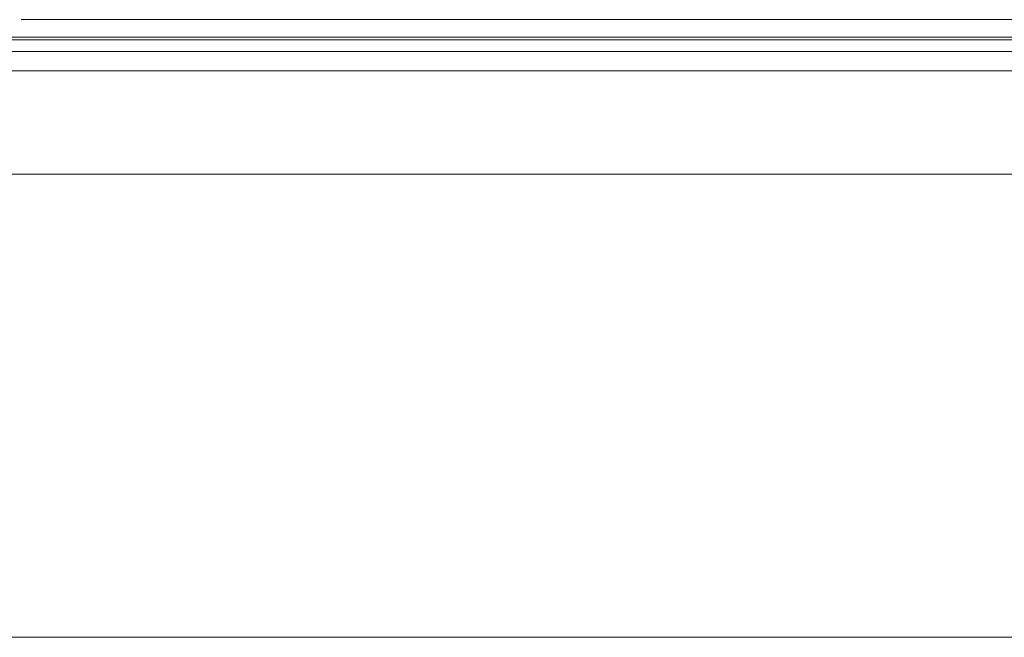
# Model space of a CAD drawing. Header units: millimetres. Extents: x 83969 to 163860, y -22594 to 4849.
# Tile 39 of 108: x 163514.04 to 163520.38, y -21401.25 to -21397.27. Entities that reach past the tile are written whole.
import ezdxf
from ezdxf.enums import TextEntityAlignment as Align

# ---------------------------------------------------------------- set-up
doc = ezdxf.new("R2010")
doc.units = ezdxf.units.MM
doc.layers.get('0').update_dxf_attribs({"color": 251, "lineweight": 0})
for name, color, linetype in [('! PT Instalacja niskoprądowa', 1, 'Continuous'), ('! PT Wyposażenie szafy RACK', 7, 'Continuous'), ('_Opis_80', 7, 'Continuous')]:
    doc.layers.add(name, color=color, linetype=linetype)
doc.layers.add('BKT_szafy', color=7, linetype='Continuous', lineweight=5)
doc.styles.get("Standard").update_dxf_attribs({"font": 'arial.ttf'})

# ---------------------------------------------------------------- blocks, each defined once
blk = doc.blocks.new('UPS_2U_PA')
at = {"layer": '_Opis_80', "lineweight": 13}
for points in [[(35.192, 46.488), (64.08, 46.488)], [(23.679, 46.31), (66.98, 46.31)], [(23.679, 46.28), (66.98, 46.28)], [(67.483, 46.162), (23.175, 46.162)]]:
    blk.add_lwpolyline(points, dxfattribs=at)
blk = doc.blocks.new('Szafa rack 20U')
at = {"layer": 'BKT_szafy'}
for points in [[(-355.283, 36.513), (-25.4, 36.513), (-25.4, 29.845), (-355.283, 29.845)], [(-381, 29.845), (0, 29.845), (0, 0), (-381, 0)]]:
    blk.add_lwpolyline(points, close=True, dxfattribs=at)
at = {"layer": '! PT Instalacja niskoprądowa'}
blk.add_attdef('NAZWA_SZAFY', text='', height=20, dxfattribs=at).set_placement((-377.652, 659.981), align=Align.MIDDLE_LEFT)

msp = doc.modelspace()

# ---------------------------------------------------------------- block references
at = {"layer": '! PT Wyposażenie szafy RACK', "color": 7, "xscale": 0.1, "yscale": 0.1, "zscale": 0.1}
msp.add_blockref('Szafa rack 20U', (163539.4491, -21401.2474), dxfattribs=at)
at = {"xscale": 0.6288110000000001, "yscale": 0.6288110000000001, "zscale": 0.6288110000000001}
msp.add_blockref('UPS_2U_PA', (163491.9172, -21426.4984), dxfattribs=at)

doc.saveas('drawing.dxf')
